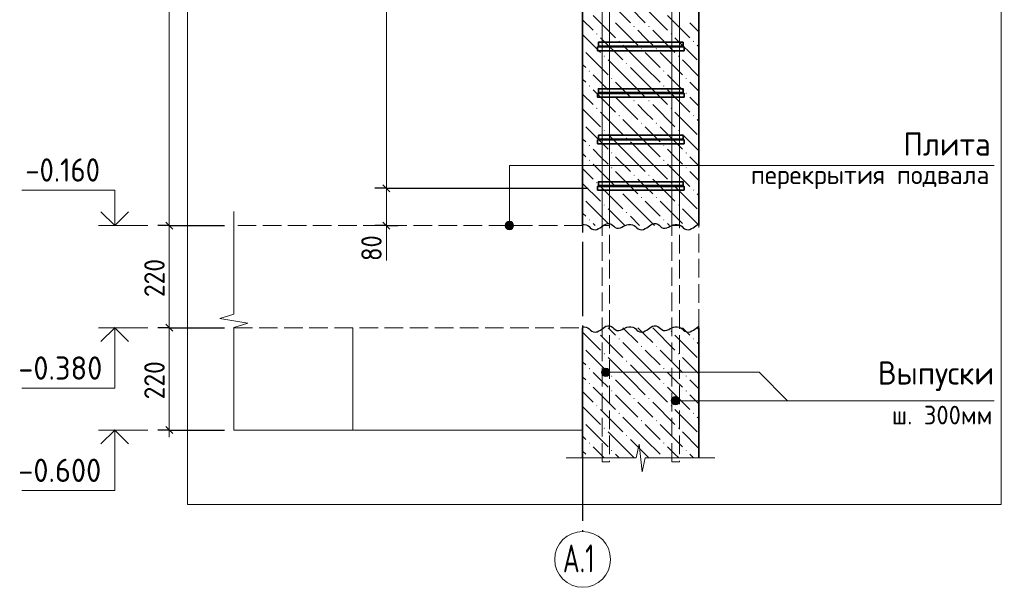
# Model space of a CAD drawing. Header units: millimetres. Extents: x 0 to 59400, y 0 to 42000.
# Tile 5 of 29: x 14465 to 25053, y 14505 to 20609. Entities that reach past the tile are written whole.
import ezdxf

# ---------------------------------------------------------------- set-up
doc = ezdxf.new("R2010")
doc.units = ezdxf.units.MM
doc.linetypes.add('______2', pattern=[270, 200, -70])
doc.linetypes.add('______5', pattern=[1100, 800, -100, 100, -100])
for name, color, linetype, lineweight in [('S1 Продольная арматура', 52, 'Continuous', 25), ('Standard', 7, 'Continuous', 25), ('Выпуски арматуры Г-обр.', 52, 'Continuous', 25), ('ЖБ Перекрытие верхний уровень', 7, 'Continuous', 18), ('Затяжка', 52, 'Continuous', 25), ('Позиционная метка диаметр_ шаг', 7, 'Continuous', 13), ('Позиционная метка линия выноска', 7, 'Continuous', 13), ('Примечания', 7, 'Continuous', 13), ('Размерная линия_ общее', 7, 'Continuous', 13), ('Хомут', 52, 'Continuous', 25)]:
    doc.layers.add(name, color=color, linetype=linetype, lineweight=lineweight)
for name, color, linetype, lineweight, true_color in [('ЖБ Пилон', 7, '______2', 13, 0xa0a0a0), ('ЖБ Стена верхний уровень', 7, '______2', 13, 0x656565), ('Оси', 7, '______5', 13, 0x656565)]:
    doc.layers.add(name, color=color, linetype=linetype, lineweight=lineweight, true_color=true_color)
doc.styles.add('ISOCPEUR', font='txt')

msp = doc.modelspace()

# ---------------------------------------------------------------- hatches: boundary and pattern name
at = {"layer": 'ЖБ Пилон', "linetype": 'Continuous', "lineweight": 18, "transparency": 33554687}
for points in [[(21065, 20536), (21072, 20543), (21078, 20536), (21072, 20530)], [(21225, 20536), (21232, 20543), (21238, 20536), (21232, 20530)], [(20665, 20456), (20672, 20463), (20678, 20456), (20672, 20450)], [(21465, 20456), (21472, 20463), (21478, 20456), (21472, 20450)], [(20905, 20376), (20912, 20383), (20918, 20376), (20912, 20370)], [(21705, 20376), (21712, 20383), (21718, 20376), (21712, 20370)], [(21145, 20296), (21152, 20303), (21158, 20296), (21152, 20290)], [(21305, 20296), (21312, 20303), (21318, 20296), (21312, 20290)], [(20745, 20216), (20752, 20223), (20758, 20216), (20752, 20210)], [(20985, 20136), (20992, 20143), (20998, 20136), (20992, 20130)], [(21545, 20216), (21552, 20223), (21558, 20216), (21552, 20210)], [(20585, 20056), (20592, 20063), (20598, 20056), (20592, 20050)], [(21385, 20056), (21392, 20063), (21398, 20056), (21392, 20050)], [(20825, 19976), (20832, 19983), (20838, 19976), (20832, 19970)], [(21625, 19976), (21632, 19983), (21638, 19976), (21632, 19970)], [(20585, 19896), (20592, 19903), (20598, 19896), (20592, 19890)], [(20825, 19816), (20832, 19823), (20838, 19816), (20832, 19810)], [(21385, 19896), (21392, 19903), (21398, 19896), (21392, 19890)], [(21625, 19816), (21632, 19823), (21638, 19816), (21632, 19810)], [(21065, 19736), (21072, 19743), (21078, 19736), (21072, 19730)], [(21225, 19736), (21232, 19743), (21238, 19736), (21232, 19730)], [(20665, 19656), (20672, 19663), (20678, 19656), (20672, 19650)], [(21465, 19656), (21472, 19663), (21478, 19656), (21472, 19650)], [(20905, 19576), (20912, 19583), (20918, 19576), (20912, 19570)], [(21145, 19496), (21152, 19503), (21158, 19496), (21152, 19490)], [(21305, 19496), (21312, 19503), (21318, 19496), (21312, 19490)], [(21705, 19576), (21712, 19583), (21718, 19576), (21712, 19570)], [(20745, 19416), (20752, 19423), (20758, 19416), (20752, 19410)], [(21545, 19416), (21552, 19423), (21558, 19416), (21552, 19410)], [(20985, 19336), (20992, 19343), (20998, 19336), (20992, 19330)], [(20585, 19256), (20592, 19263), (20598, 19256), (20592, 19250)], [(20825, 19176), (20832, 19183), (20838, 19176), (20832, 19170)], [(21385, 19256), (21392, 19263), (21398, 19256), (21392, 19250)], [(21625, 19176), (21632, 19183), (21638, 19176), (21632, 19170)], [(20585, 19096), (20592, 19103), (20598, 19096), (20592, 19090)], [(21385, 19096), (21392, 19103), (21398, 19096), (21392, 19090)], [(20825, 19016), (20832, 19023), (20838, 19016), (20832, 19010)], [(21625, 19016), (21632, 19023), (21638, 19016), (21632, 19010)], [(20665, 18856), (20672, 18863), (20678, 18856), (20672, 18850)], [(21065, 18936), (21072, 18943), (21078, 18936), (21072, 18930)], [(21225, 18936), (21232, 18943), (21238, 18936), (21232, 18930)], [(21465, 18856), (21472, 18863), (21478, 18856), (21472, 18850)], [(20905, 18776), (20912, 18783), (20918, 18776), (20912, 18770)], [(21705, 18776), (21712, 18783), (21718, 18776), (21712, 18770)], [(21145, 18696), (21152, 18703), (21158, 18696), (21152, 18690)], [(21305, 18696), (21312, 18703), (21318, 18696), (21312, 18690)], [(20745, 18616), (20752, 18623), (20758, 18616), (20752, 18610)], [(20985, 18536), (20992, 18543), (20998, 18536), (20992, 18530)], [(21545, 18616), (21552, 18623), (21558, 18616), (21552, 18610)], [(20585, 18456), (20592, 18463), (20598, 18456), (20592, 18450)], [(21385, 18456), (21392, 18463), (21398, 18456), (21392, 18450)]]:
    msp.add_hatch(color=7, dxfattribs=at).paths.add_polyline_path(points, flags=16)
at = {"layer": 'ЖБ Стена верхний уровень', "linetype": 'Continuous', "lineweight": 18, "transparency": 33554687}
for points in [[(20665, 17256), (20672, 17263), (20678, 17256), (20672, 17250)], [(21465, 17256), (21472, 17263), (21478, 17256), (21472, 17250)], [(20905, 17176), (20912, 17183), (20918, 17176), (20912, 17170)], [(21705, 17176), (21712, 17183), (21718, 17176), (21712, 17170)], [(21145, 17096), (21152, 17103), (21158, 17096), (21152, 17090)], [(21305, 17096), (21312, 17103), (21318, 17096), (21312, 17090)], [(20745, 17016), (20752, 17023), (20758, 17016), (20752, 17010)], [(20985, 16936), (20992, 16943), (20998, 16936), (20992, 16930)], [(21545, 17016), (21552, 17023), (21558, 17016), (21552, 17010)], [(20585, 16856), (20592, 16863), (20598, 16856), (20592, 16850)], [(21385, 16856), (21392, 16863), (21398, 16856), (21392, 16850)], [(20825, 16776), (20832, 16783), (20838, 16776), (20832, 16770)], [(21625, 16776), (21632, 16783), (21638, 16776), (21632, 16770)], [(20585, 16696), (20592, 16703), (20598, 16696), (20592, 16690)], [(21385, 16696), (21392, 16703), (21398, 16696), (21392, 16690)], [(20825, 16616), (20832, 16623), (20838, 16616), (20832, 16610)], [(21065, 16536), (21072, 16543), (21078, 16536), (21072, 16530)], [(21225, 16536), (21232, 16543), (21238, 16536), (21232, 16530)], [(21625, 16616), (21632, 16623), (21638, 16616), (21632, 16610)], [(20665, 16456), (20672, 16463), (20678, 16456), (20672, 16450)], [(21465, 16456), (21472, 16463), (21478, 16456), (21472, 16450)], [(20905, 16376), (20912, 16383), (20918, 16376), (20912, 16370)], [(21705, 16376), (21712, 16383), (21718, 16376), (21712, 16370)], [(20745, 16216), (20752, 16223), (20758, 16216), (20752, 16210)], [(21145, 16296), (21152, 16303), (21158, 16296), (21152, 16290)], [(21305, 16296), (21312, 16303), (21318, 16296), (21312, 16290)], [(21545, 16216), (21552, 16223), (21558, 16216), (21552, 16210)], [(20985, 16136), (20992, 16143), (20998, 16136), (20992, 16130)], [(20585, 16056), (20592, 16063), (20598, 16056), (20592, 16050)], [(21385, 16056), (21392, 16063), (21398, 16056), (21392, 16050)], [(20585, 15896), (20592, 15903), (20598, 15896), (20598, 15896), (20585, 15896)], [(20825, 15976), (20832, 15983), (20838, 15976), (20832, 15970)], [(21385, 15896), (21392, 15903), (21398, 15896), (21398, 15896), (21385, 15896)], [(21625, 15976), (21632, 15983), (21638, 15976), (21632, 15970)]]:
    msp.add_hatch(color=7, dxfattribs=at).paths.add_polyline_path(points, flags=16)
at = {"layer": 'Позиционная метка линия выноска', "linetype": 'Continuous', "lineweight": 13, "transparency": 33554687}
for points in [[(19693, 18418), (19770, 18418), (19754, 18435)], [(19693, 18418), (19754, 18435), (19709, 18435)], [(19709, 18435), (19754, 18435), (19732, 18441)], [(19687, 18396), (19777, 18396), (19770, 18418)], [(19687, 18396), (19770, 18418), (19693, 18418)], [(19693, 18373), (19777, 18396), (19687, 18396)], [(19693, 18373), (19770, 18373), (19777, 18396)], [(19709, 18357), (19770, 18373), (19693, 18373)], [(19709, 18357), (19754, 18357), (19770, 18373)], [(19754, 18357), (19709, 18357), (19732, 18351)], [(20729, 16795), (20729, 16840), (20722, 16817)], [(20729, 16840), (20745, 16778), (20745, 16856)], [(20729, 16840), (20729, 16795), (20745, 16778)], [(20745, 16856), (20767, 16772), (20767, 16862)], [(20745, 16856), (20745, 16778), (20767, 16772)], [(20767, 16862), (20767, 16772), (20790, 16778)], [(20767, 16862), (20790, 16778), (20790, 16856)], [(20790, 16856), (20790, 16778), (20806, 16795)], [(20790, 16856), (20806, 16795), (20806, 16840)], [(20806, 16840), (20806, 16795), (20812, 16817)], [(21479, 16489), (21479, 16534), (21472, 16512)], [(21479, 16534), (21495, 16473), (21495, 16551)], [(21479, 16534), (21479, 16489), (21495, 16473)], [(21495, 16551), (21517, 16467), (21517, 16557)], [(21495, 16551), (21495, 16473), (21517, 16467)], [(21517, 16557), (21517, 16467), (21540, 16473)], [(21517, 16557), (21540, 16473), (21540, 16551)], [(21540, 16551), (21540, 16473), (21556, 16489)], [(21540, 16551), (21556, 16489), (21556, 16534)], [(21556, 16534), (21556, 16489), (21562, 16512)]]:
    msp.add_hatch(color=7, dxfattribs=at).paths.add_polyline_path(points)

# ---------------------------------------------------------------- linework, layer by layer
at = {"layer": 'S1 Продольная арматура', "color": 7, "linetype": 'Continuous', "lineweight": 18, "transparency": 33554687}
for points in [[(21479, 18396), (21479, 36921), (17979, 36921), (17979, 37001), (21559, 37001), (21559, 18396), (21479, 18396)], [(21479, 18396), (21479, 36921), (17979, 36921), (17979, 37001), (21559, 37001), (21559, 18396), (21479, 18396)], [(21479, 18396), (21479, 36921), (17979, 36921), (17979, 37001), (21559, 37001), (21559, 18396), (21479, 18396)], [(20729, 18396), (20729, 36821), (17129, 36821), (17129, 36901), (20809, 36901), (20809, 18396), (20729, 18396)], [(20729, 18396), (20729, 36821), (17129, 36821), (17129, 36901), (20809, 36901), (20809, 18396), (20729, 18396)], [(20729, 18396), (20729, 36821), (17129, 36821), (17129, 36901), (20809, 36901), (20809, 18396), (20729, 18396)]]:
    msp.add_lwpolyline(points, dxfattribs=at)
at = {"layer": 'Standard', "color": 7, "linetype": 'Continuous', "lineweight": 13, "transparency": 33554687}
for p, q in [((15843, 18396), (15313, 18396)), ((15843, 17296), (15313, 17296)), ((15843, 16196), (15313, 16196))]:
    msp.add_line(p, q, dxfattribs=at)
at = {"layer": 'Standard', "color": 7, "linetype": 'Continuous', "lineweight": 18, "transparency": 33554687}
for p, q in [((18049, 17296), (18049, 16196)), ((16769, 16196), (18049, 16196)), ((18049, 16196), (20519, 16196))]:
    msp.add_line(p, q, dxfattribs=at)
at = {"layer": 'Standard', "color": 254, "linetype": 'Continuous', "lineweight": 13, "true_color": 0xc4c4ff, "transparency": 33554687}
msp.add_lwpolyline([(16269, 15396), (25019, 15396), (25019, 38962), (16269, 38962), (16269, 15396)], dxfattribs=at)
at = {"layer": 'Standard', "color": 7, "linetype": 'Continuous', "lineweight": 13, "transparency": 33554687}
for points in [[(15488, 18396), (15488, 18776), (14488, 18776)], [(15488, 17296), (15488, 16646), (14488, 16646)], [(15488, 16196), (15488, 15546), (14488, 15546)]]:
    msp.add_lwpolyline(points, dxfattribs=at)
at = {"layer": 'Standard', "color": 7, "linetype": 'Continuous', "lineweight": 35, "transparency": 33554687}
for points in [[(15636, 18544), (15488, 18396), (15339, 18544)], [(15636, 17147), (15488, 17296), (15339, 17147)], [(15636, 16047), (15488, 16196), (15339, 16047)]]:
    msp.add_lwpolyline(points, dxfattribs=at)
at = {"layer": 'Выпуски арматуры Г-обр.', "color": 251, "linetype": '______2', "lineweight": 13, "true_color": 0x656565, "transparency": 33554687}
for points in [[(20729, 15856), (20729, 25046), (20809, 25046), (20809, 15856), (20729, 15856)], [(20729, 15856), (20729, 25046), (20809, 25046), (20809, 15856), (20729, 15856)], [(20729, 15856), (20729, 25046), (20809, 25046), (20809, 15856), (20729, 15856)], [(21479, 15856), (21479, 25046), (21559, 25046), (21559, 15856), (21479, 15856)], [(21479, 15856), (21479, 25046), (21559, 25046), (21559, 15856), (21479, 15856)], [(21479, 15856), (21479, 25046), (21559, 25046), (21559, 15856), (21479, 15856)]]:
    msp.add_lwpolyline(points, dxfattribs=at)
at = {"layer": 'ЖБ Перекрытие верхний уровень', "color": 7, "linetype": '______2', "lineweight": 18, "transparency": 33554687}
for p, q in [((20519, 18396), (16769, 18396)), ((21769, 17296), (21769, 18396)), ((16769, 17296), (20519, 17296))]:
    msp.add_line(p, q, dxfattribs=at)
at = {"layer": 'ЖБ Пилон', "color": 7, "linetype": 'Continuous', "lineweight": 35, "transparency": 33554687}
for p, q in [((20519, 36196), (20519, 18396)), ((21769, 18396), (21769, 36196))]:
    msp.add_line(p, q, dxfattribs=at)
at = {"layer": 'ЖБ Пилон', "color": 9, "linetype": 'Continuous', "lineweight": 18, "true_color": 0xc7c7c7, "transparency": 33554687}
for p, q in [((20632, 20656), (20872, 20416)), ((20872, 20736), (21032, 20576)), ((21032, 20736), (21192, 20576)), ((21192, 20736), (21432, 20496)), ((21432, 20656), (21672, 20416)), ((20519, 20609), (20632, 20496)), ((20872, 20576), (21112, 20336)), ((21672, 20576), (21769, 20479)), ((20519, 20449), (20712, 20256)), ((21192, 20416), (21112, 20496)), ((21272, 20496), (21512, 20256)), ((20712, 20416), (20952, 20176)), ((21192, 20096), (20952, 20336)), ((21272, 20336), (21192, 20416)), ((21512, 20416), (21752, 20176)), ((21769, 20319), (21752, 20336)), ((20552, 20256), (20792, 20016)), ((21192, 20256), (21352, 20096)), ((21352, 20256), (21592, 20016)), ((20519, 20129), (20552, 20096)), ((21032, 19936), (20792, 20176)), ((21769, 19999), (21592, 20176)), ((20712, 19936), (20632, 20016)), ((21032, 20096), (21192, 19936)), ((21192, 20096), (21352, 19936)), ((21512, 19936), (21432, 20016)), ((20519, 19969), (20552, 19936)), ((20792, 19856), (20712, 19936)), ((20872, 19936), (21032, 19776)), ((21032, 19936), (21192, 19776)), ((21192, 19936), (21432, 19696)), ((21592, 19856), (21512, 19936)), ((21672, 19936), (21769, 19839)), ((20519, 19809), (20632, 19696)), ((20632, 19856), (20872, 19616)), ((21432, 19856), (21672, 19616)), ((20872, 19776), (21112, 19536)), ((21192, 19616), (21112, 19696)), ((21272, 19696), (21512, 19456)), ((21672, 19776), (21769, 19679)), ((20519, 19649), (20712, 19456)), ((20712, 19616), (20952, 19376)), ((21272, 19536), (21192, 19616)), ((21512, 19616), (21752, 19376)), ((21192, 19296), (20952, 19536)), ((21769, 19519), (21752, 19536)), ((20552, 19456), (20792, 19216)), ((21192, 19456), (21352, 19296)), ((21352, 19456), (21592, 19216)), ((20519, 19329), (20552, 19296)), ((21032, 19136), (20792, 19376)), ((21032, 19296), (21192, 19136)), ((21192, 19296), (21352, 19136)), ((21769, 19199), (21592, 19376)), ((20519, 19169), (20552, 19136)), ((20712, 19136), (20632, 19216)), ((21512, 19136), (21432, 19216)), ((20792, 19056), (20712, 19136)), ((20872, 19136), (21032, 18976)), ((21032, 19136), (21192, 18976)), ((21192, 19136), (21432, 18896)), ((21592, 19056), (21512, 19136)), ((21672, 19136), (21769, 19039)), ((20519, 19009), (20632, 18896)), ((20632, 19056), (20872, 18816)), ((20872, 18976), (21112, 18736)), ((21432, 19056), (21672, 18816)), ((21672, 18976), (21769, 18879)), ((20519, 18849), (20712, 18656)), ((21192, 18816), (21112, 18896)), ((21272, 18896), (21512, 18656)), ((20712, 18816), (20952, 18576)), ((21272, 18736), (21192, 18816)), ((21512, 18816), (21752, 18576)), ((20552, 18656), (20792, 18416)), ((21192, 18496), (20952, 18736)), ((21192, 18656), (21352, 18496)), ((21352, 18656), (21592, 18416)), ((21769, 18719), (21752, 18736)), ((20972, 18396), (20792, 18576)), ((21769, 18399), (21592, 18576)), ((20519, 18529), (20552, 18496)), ((21032, 18496), (21132, 18396)), ((21192, 18496), (21292, 18396)), ((20652, 18396), (20632, 18416)), ((21452, 18396), (21432, 18416))]:
    msp.add_line(p, q, dxfattribs=at)
at = {"layer": 'ЖБ Стена верхний уровень', "color": 7, "linetype": 'Continuous', "lineweight": 35, "transparency": 33554687}
for p, q in [((20519, 17296), (20519, 15896)), ((21769, 15896), (21769, 17296))]:
    msp.add_line(p, q, dxfattribs=at)
at = {"layer": 'ЖБ Стена верхний уровень', "color": 9, "linetype": 'Continuous', "lineweight": 18, "true_color": 0xc7c7c7, "transparency": 33554687}
for p, q in [((20792, 17296), (20872, 17216)), ((20952, 17296), (21112, 17136)), ((21192, 17216), (21112, 17296)), ((21272, 17296), (21512, 17056)), ((21592, 17296), (21672, 17216)), ((21752, 17296), (21769, 17279)), ((20519, 17249), (20712, 17056)), ((20712, 17216), (20952, 16976)), ((21272, 17136), (21192, 17216)), ((21512, 17216), (21752, 16976)), ((20552, 17056), (20792, 16816)), ((21192, 16896), (20952, 17136)), ((21192, 17056), (21352, 16896)), ((21352, 17056), (21592, 16816)), ((21769, 17119), (21752, 17136)), ((21032, 16736), (20792, 16976)), ((21769, 16799), (21592, 16976)), ((20519, 16929), (20552, 16896)), ((21032, 16896), (21192, 16736)), ((21192, 16896), (21352, 16736)), ((20519, 16769), (20552, 16736)), ((20712, 16736), (20632, 16816)), ((20792, 16656), (20712, 16736)), ((20872, 16736), (21032, 16576)), ((21032, 16736), (21192, 16576)), ((21192, 16736), (21432, 16496)), ((21512, 16736), (21432, 16816)), ((21592, 16656), (21512, 16736)), ((21672, 16736), (21769, 16639)), ((20632, 16656), (20872, 16416)), ((21432, 16656), (21672, 16416)), ((20519, 16609), (20632, 16496)), ((20872, 16576), (21112, 16336)), ((21672, 16576), (21769, 16479)), ((20519, 16449), (20712, 16256)), ((20712, 16416), (20952, 16176)), ((21192, 16416), (21112, 16496)), ((21272, 16336), (21192, 16416)), ((21272, 16496), (21512, 16256)), ((21512, 16416), (21752, 16176)), ((21192, 16096), (20952, 16336)), ((21769, 16319), (21752, 16336)), ((20552, 16256), (20792, 16016)), ((21192, 16256), (21352, 16096)), ((21352, 16256), (21592, 16016)), ((20519, 16129), (20552, 16096)), ((21032, 15936), (20792, 16176)), ((21032, 16096), (21192, 15936)), ((21192, 16096), (21352, 15936)), ((21769, 15999), (21592, 16176)), ((20712, 15936), (20632, 16016)), ((21512, 15936), (21432, 16016)), ((20519, 15969), (20552, 15936)), ((20752, 15896), (20712, 15936)), ((20872, 15936), (20912, 15896)), ((21032, 15936), (21072, 15896)), ((21192, 15936), (21232, 15896)), ((21552, 15896), (21512, 15936)), ((21672, 15936), (21712, 15896))]:
    msp.add_line(p, q, dxfattribs=at)
at = {"layer": 'Затяжка', "color": 7, "linetype": 'Continuous', "lineweight": 35, "transparency": 33554687}
for points in [[(21599, 20326), (20689, 20326), (20689, 20366), (21599, 20366), (21599, 20326)], [(21599, 19826), (20689, 19826), (20689, 19866), (21599, 19866), (21599, 19826)], [(21599, 19326), (20689, 19326), (20689, 19366), (21599, 19366), (21599, 19326)], [(21599, 18826), (20689, 18826), (20689, 18866), (21599, 18866), (21599, 18826)]]:
    msp.add_lwpolyline(points, dxfattribs=at)
at = {"layer": 'Оси', "color": 8, "linetype": '______5', "lineweight": -3, "transparency": 33554687}
msp.add_line((20519, 25921), (20519, 15105), dxfattribs=at)
at = {"layer": 'Оси', "color": 7, "linetype": 'Continuous', "lineweight": 13, "transparency": 33554687}
msp.add_circle((20519, 14805), 300, dxfattribs=at)
at = {"layer": 'Позиционная метка линия выноска', "color": 7, "linetype": 'Continuous', "lineweight": 13, "transparency": 33554687}
for p, q in [((19732, 18441), (19732, 18441)), ((19687, 18396), (19687, 18396)), ((19732, 18351), (19732, 18351)), ((19777, 18396), (19777, 18396)), ((20767, 16862), (20767, 16862)), ((20722, 16817), (20722, 16817)), ((20767, 16772), (20767, 16772)), ((20812, 16817), (20812, 16817)), ((21517, 16557), (21517, 16557)), ((21472, 16512), (21472, 16512)), ((21517, 16467), (21517, 16467)), ((21562, 16512), (21562, 16512))]:
    msp.add_line(p, q, dxfattribs=at)
for points in [[(19732, 18396), (19732, 19042), (24943, 19042)], [(20767, 16817), (22418, 16817), (22723, 16512)], [(21517, 16512), (22464, 16512), (24943, 16512)]]:
    msp.add_lwpolyline(points, dxfattribs=at)
for centre in [(19732, 18396), (20767, 16817), (21517, 16512)]:
    msp.add_circle(centre, 45, dxfattribs=at)
at = {"layer": 'Примечания', "color": 7, "linetype": 'Continuous', "lineweight": 13, "transparency": 33554687}
for p, q in [((16769, 18546), (16769, 17441)), ((18408, 18396), (18408, 18021)), ((16769, 17441), (16619, 17394)), ((16619, 17394), (16919, 17347)), ((16919, 17347), (16769, 17300)), ((16769, 17300), (16769, 16196)), ((16769, 16196), (16769, 16196)), ((21126, 16046), (21094, 15896)), ((21158, 15746), (21126, 16046)), ((20342, 15896), (20342, 15896)), ((21094, 15896), (20342, 15896)), ((21190, 15896), (21158, 15746)), ((21942, 15896), (21190, 15896))]:
    msp.add_line(p, q, dxfattribs=at)
at = {"layer": 'Примечания', "color": 7, "linetype": 'Continuous', "lineweight": 25, "transparency": 33554687}
for points in [[(20517, 18405), (20536, 18405), (20556, 18402), (20574, 18395), (20588, 18384), (20601, 18371), (20615, 18361), (20634, 18354), (20653, 18350), (20673, 18354), (20691, 18362), (20708, 18370), (20723, 18380), (20737, 18392), (20751, 18403), (20768, 18412), (20787, 18417), (20807, 18416), (20827, 18411), (20841, 18400), (20854, 18388), (20868, 18376), (20885, 18368), (20905, 18366), (20925, 18371), (20942, 18378), (20959, 18387), (20977, 18395), (20994, 18403), (21013, 18407), (21017, 18407)], [(21017, 18405), (21036, 18405), (21056, 18402), (21074, 18395), (21088, 18384), (21101, 18371), (21115, 18361), (21134, 18354), (21153, 18350), (21173, 18354), (21191, 18362), (21208, 18370), (21223, 18380), (21237, 18392), (21251, 18403), (21268, 18412), (21287, 18417), (21307, 18416), (21327, 18411), (21341, 18400), (21354, 18388), (21368, 18376), (21385, 18368), (21405, 18366), (21425, 18371), (21442, 18378), (21459, 18387), (21477, 18395), (21494, 18403), (21513, 18407), (21517, 18407)], [(21517, 18405), (21536, 18405), (21556, 18402), (21574, 18395), (21588, 18384), (21601, 18371), (21615, 18361), (21634, 18354), (21653, 18350), (21673, 18354), (21691, 18362), (21708, 18370), (21723, 18380), (21737, 18392), (21751, 18403), (21768, 18412), (21769, 18412)], [(20519, 17305), (20537, 17305), (20557, 17302), (20575, 17295), (20590, 17284), (20602, 17271), (20617, 17261), (20635, 17254), (20655, 17250), (20674, 17254), (20692, 17262), (20710, 17270), (20725, 17280), (20739, 17292), (20753, 17303), (20770, 17312), (20789, 17317), (20809, 17316), (20828, 17311), (20843, 17300), (20856, 17288), (20870, 17276), (20887, 17268), (20907, 17266), (20926, 17271), (20944, 17278), (20961, 17287), (20978, 17295), (20995, 17303), (21015, 17307), (21019, 17307)], [(21019, 17305), (21037, 17305), (21057, 17302), (21075, 17295), (21090, 17284), (21102, 17271), (21117, 17261), (21135, 17254), (21155, 17250), (21174, 17254), (21192, 17262), (21210, 17270), (21225, 17280), (21239, 17292), (21253, 17303), (21270, 17312), (21289, 17317), (21309, 17316), (21328, 17311), (21343, 17300), (21356, 17288), (21370, 17276), (21387, 17268), (21407, 17266), (21426, 17271), (21444, 17278), (21461, 17287), (21478, 17295), (21495, 17303), (21515, 17307), (21519, 17307)], [(21519, 17305), (21537, 17305), (21557, 17302), (21575, 17295), (21590, 17284), (21602, 17271), (21617, 17261), (21635, 17254), (21655, 17250), (21674, 17254), (21692, 17262), (21710, 17270), (21725, 17280), (21739, 17292), (21753, 17303), (21769, 17312)]]:
    msp.add_lwpolyline(points, dxfattribs=at)
at = {"layer": 'Размерная линия_ общее', "color": 7, "linetype": 'Continuous', "lineweight": 13, "transparency": 33554687}
for p, q in [((16074, 36196), (16074, 18396)), ((18408, 18796), (18408, 24796)), ((18408, 18396), (18408, 18796)), ((16074, 18396), (16074, 17296)), ((18408, 18396), (18408, 18321)), ((16074, 17296), (16074, 16196)), ((16074, 16196), (16074, 16121))]:
    msp.add_line(p, q, dxfattribs=at)
at = {"layer": 'Размерная линия_ общее', "color": 253, "linetype": 'Continuous', "lineweight": -3, "true_color": 0xa0a0a0, "transparency": 33554687}
for p, q in [((18408, 18796), (18283, 18796)), ((18408, 18796), (18533, 18796)), ((16074, 18396), (15949, 18396)), ((16074, 18396), (16199, 18396)), ((16074, 18396), (16667, 18396)), ((18408, 18396), (18283, 18396)), ((18408, 18396), (18533, 18396)), ((18408, 18396), (18408, 18396)), ((16074, 17296), (15949, 17296)), ((16074, 17296), (16199, 17296)), ((16074, 17296), (16669, 17296)), ((16074, 16196), (15949, 16196)), ((16074, 16196), (16199, 16196)), ((16074, 16196), (16669, 16196))]:
    msp.add_line(p, q, dxfattribs=at)
at = {"layer": 'Размерная линия_ общее', "color": 7, "linetype": 'Continuous', "lineweight": 25, "transparency": 33554687}
for p, q in [((18446, 18758), (18371, 18833)), ((16036, 18433), (16111, 18358)), ((18446, 18358), (18371, 18433)), ((16036, 17333), (16111, 17258)), ((16036, 16233), (16111, 16158))]:
    msp.add_line(p, q, dxfattribs=at)
at = {"layer": 'Размерная линия_ общее', "color": 253, "linetype": 'Continuous', "lineweight": -3, "true_color": 0xa0a0a0, "transparency": 33554687}
msp.add_lwpolyline([(18408, 18796), (19793, 18796), (19793, 18796), (20577, 18796)], dxfattribs=at)
at = {"layer": 'Хомут', "color": 7, "linetype": 'Continuous', "lineweight": 35, "transparency": 33554687}
for points in [[(21609, 20276), (20679, 20276), (20679, 20316), (21609, 20316), (21609, 20276)], [(21609, 19776), (20679, 19776), (20679, 19816), (21609, 19816), (21609, 19776)], [(21609, 19276), (20679, 19276), (20679, 19316), (21609, 19316), (21609, 19276)], [(21609, 18776), (20679, 18776), (20679, 18816), (21609, 18816), (21609, 18776)]]:
    msp.add_lwpolyline(points, dxfattribs=at)

# ---------------------------------------------------------------- texts
at = {"layer": 'Standard', "color": 7, "linetype": 'Continuous', "lineweight": 25, "transparency": 33554687, "char_height": 250, "attachment_point": 7, "style": 'ISOCPEUR'}
for s, insert, width in [('\\W0.90;-0.160', (14525, 18868), 1011.77), ('\\W0.95;-0.380', (14450, 16738), 1067.86), ('\\W0.95;-0.600', (14450, 15638), 1067.86)]:
    msp.add_mtext(s, dxfattribs=dict(at, insert=insert, width=width))
at = {"layer": 'Оси', "color": 7, "linetype": 'Continuous', "lineweight": 25, "transparency": 33554687, "insert": (20306, 14665), "char_height": 300, "width": 526.02, "attachment_point": 7, "style": 'ISOCPEUR'}
msp.add_mtext('\\W0.67;А.1', dxfattribs=at)
at = {"layer": 'Позиционная метка диаметр_ шаг', "color": 7, "linetype": 'Continuous', "lineweight": 25, "transparency": 33554687, "attachment_point": 7, "style": 'ISOCPEUR'}
for s, insert, char_height, width in [('\\W0.95;Плита', (23968, 19147), 250, 1093.33), ('\\W0.98;перекрытия подвала', (22327, 18787), 200, 2696.76), ('\\W0.96;Выпуски', (23693, 16617), 250, 1369.43), ('\\W0.96;ш. 300мм', (23843, 16257), 200, 1195.89)]:
    msp.add_mtext(s, dxfattribs=dict(at, insert=insert, char_height=char_height, width=width))
at = {"layer": 'Размерная линия_ общее', "color": 7, "linetype": 'Continuous', "lineweight": 25, "transparency": 33554687, "char_height": 220, "attachment_point": 7, "rotation": 90, "style": 'ISOCPEUR'}
for s, insert, width in [('\\W0.87;80', (18358, 18015), 403.94), ('\\W0.91;220', (16024, 17626), 561.98), ('\\W0.91;220', (16024, 16526), 561.98)]:
    msp.add_mtext(s, dxfattribs=dict(at, insert=insert, width=width))

doc.saveas('drawing.dxf')
